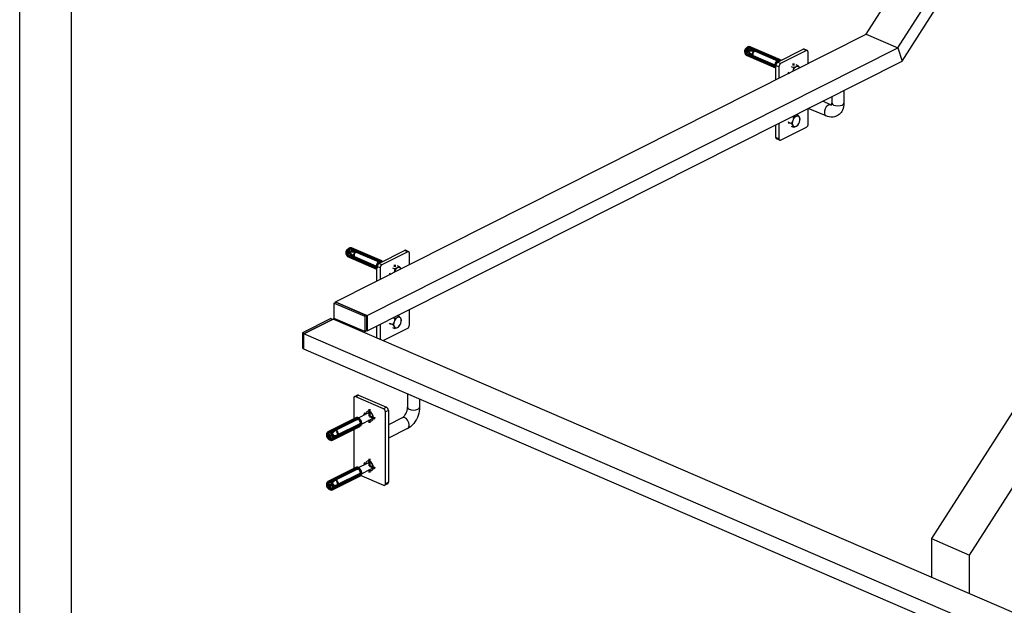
# Model space of a CAD drawing. Header units: millimetres. Extents: x -961 to -664, y 2222 to 2432.
# Tile 4 of 12: x -956 to -918, y 2329 to 2351. Entities that reach past the tile are written whole.
import ezdxf

# ---------------------------------------------------------------- set-up
doc = ezdxf.new("R2010")
doc.units = ezdxf.units.MM
doc.linetypes.add('STRICHPUNKT2', pattern=[18.5, 10, -4, 0.5, -4])
doc.layers.get('0').update_dxf_attribs({"linetype": 'CONTINUOUS'})
doc.layers.add('LE_ALL', color=7, linetype='CONTINUOUS', lineweight=50)
doc.layers.add('LE_RED', color=1, linetype='CONTINUOUS')

# ---------------------------------------------------------------- blocks, each defined once
blk = doc.blocks.new('DINA4Q_00002', base_point=(-670.548, 2424.718))
blk.add_line((-953.548, 2228.718), (-953.548, 2424.718))
blk.add_lwpolyline([(-955.548, 2226.718), (-955.548, 2426.718), (-668.548, 2426.718)])
blk = doc.blocks.new('_ZBL0014_00001')
blk.add_blockref('DINA4Q_00002', (-670.548, 2424.718))
blk = doc.blocks.new('Boom_00043', base_point=(-920.356, 2331.111))
for p, q in [((-883.569, 2388.466), (-920.356, 2331.111)), ((-920.356, 2331.111), (-918.888, 2330.477)), ((-920.356, 2331.111), (-920.356, 2329.621)), ((-918.888, 2328.988), (-918.888, 2330.477))]:
    blk.add_line(p, q)
blk.add_lwpolyline([(-918.888, 2330.477), (-882.101, 2387.833), (-875.432, 2391.194)])
blk = doc.blocks.new('Boom_00042')
blk.add_blockref('Boom_00043', (-920.356, 2331.111))
blk = doc.blocks.new('TR-03_00039')
blk.add_blockref('Boom_00042', (0, 0))
blk = doc.blocks.new('Trap as 00 - 18_00031')
blk.add_blockref('TR-03_00039', (0, 0))
blk = doc.blocks.new('Situatie_00030')
blk.add_blockref('Trap as 00 - 18_00031', (0, 0))
blk = doc.blocks.new('Koker 50x20x2 EN 10219-2_00293', base_point=(-911.357, 2324.682))
for p, q in [((-944.58, 2339.008), (-943.448, 2339.578)), ((-911.357, 2324.682), (-944.58, 2339.008)), ((-944.58, 2338.418), (-944.58, 2339.008)), ((-911.53, 2324.167), (-944.58, 2338.418))]:
    blk.add_line(p, q)
blk.add_lwpolyline([(-911.53, 2324.167), (-911.357, 2324.682), (-910.225, 2325.252), (-943.448, 2339.578)])
blk = doc.blocks.new('Koker 50x20x2 EN 10219-2_00292')
blk.add_blockref('Koker 50x20x2 EN 10219-2_00293', (-911.357, 2324.682))
blk = doc.blocks.new('Plaatwerk D_ 5_00303', base_point=(-941.951, 2335.658))
for p, q in [((-942.511, 2336.643), (-942.624, 2336.586)), ((-942.466, 2336.642), (-942.579, 2336.585)), ((-942.466, 2336.642), (-941.39, 2336.178)), ((-942.653, 2336.528), (-942.653, 2335.678)), ((-941.39, 2336.178), (-941.503, 2336.121)), ((-941.316, 2336.058), (-941.429, 2336.001)), ((-941.316, 2336.058), (-941.316, 2333.286)), ((-942.653, 2335.379), (-942.653, 2333.761)), ((-941.344, 2333.228), (-941.458, 2333.171)), ((-941.316, 2333.286), (-941.429, 2333.229))]:
    blk.add_line(p, q)
for points in [[(-941.503, 2336.121), (-942.579, 2336.585)], [(-941.429, 2333.229), (-941.429, 2336.001)], [(-942.433, 2333.573), (-941.503, 2333.172)]]:
    blk.add_lwpolyline(points)
for centre, major_axis, start_param, end_param in [((-942.466, 2336.554), (0.045, -0.0893), 2.481599, 3.141593), ((-942.579, 2336.497), (0.045, -0.0893), 3.141593, 4.052395), ((-942.579, 2336.497), (0.045, -0.0893), 2.481599, 3.141593), ((-942.041, 2335.837), (0.09, -0.179), 3.141593, 3.982661), ((-942.041, 2335.837), (0.09, -0.179), 0, 3.141593), ((-941.503, 2336.032), (0.045, -0.0893), 0.910802, 2.481599), ((-941.39, 2336.089), (0.045, -0.0893), 0.910802, 2.481599), ((-942.041, 2335.837), (0.09, -0.179), 5.442117, 6.283185), ((-942.041, 2333.92), (0.09, -0.179), 3.141593, 3.982661), ((-942.041, 2333.92), (0.09, -0.179), 0, 3.141593), ((-942.041, 2333.92), (0.09, -0.179), 5.442117, 6.283185), ((-941.503, 2333.26), (0.045, -0.0893), 0, 0.910802), ((-941.39, 2333.318), (0.045, -0.0893), 0, 0.910802), ((-941.503, 2333.26), (0.045, -0.0893), 5.623191, 6.283185)]:
    blk.add_ellipse(centre, major_axis=major_axis, ratio=0.649469, start_param=start_param, end_param=end_param)
blk = doc.blocks.new('_00305', base_point=(-942.201, 2333.989))
at = {"layer": 'LE_ALL', "color": 1, "linetype": 'STRICHPUNKT2'}
for p, q in [((-942.201, 2335.906), (-942.261, 2335.932)), ((-942.041, 2335.837), (-942.041, 2336.102)), ((-942.041, 2335.837), (-941.821, 2335.742)), ((-942.041, 2335.688), (-942.041, 2335.572)), ((-942.201, 2333.989), (-942.261, 2334.015)), ((-942.041, 2333.92), (-942.041, 2334.186)), ((-942.041, 2333.92), (-941.821, 2333.825)), ((-942.041, 2333.771), (-942.041, 2333.655))]:
    blk.add_line(p, q, dxfattribs=at)
blk = doc.blocks.new('_00304')
blk.add_blockref('_00305', (-942.201, 2333.989))
blk = doc.blocks.new('Plaatwerk D_ 5_00302')
for name, p in [('Plaatwerk D_ 5_00303', (-941.951, 2335.658)), ('_00304', (0, 0))]:
    blk.add_blockref(name, p)
blk = doc.blocks.new('Massief ø 14_00307', base_point=(-940.577, 2336.177))
for p, q in [((-940.577, 2336.692), (-940.577, 2336.177)), ((-940.11, 2336.49), (-940.11, 2336.177)), ((-940.788, 2335.771), (-941.316, 2335.505))]:
    blk.add_line(p, q)
for points in [[(-940.11, 2336.177), (-940.114, 2336.101), (-940.124, 2336.022), (-940.141, 2335.946), (-940.165, 2335.865), (-940.197, 2335.785), (-940.235, 2335.707), (-940.245, 2335.69), (-940.29, 2335.618), (-940.34, 2335.552), (-940.393, 2335.493), (-940.41, 2335.475), (-940.467, 2335.426), (-940.524, 2335.385), (-940.578, 2335.355), (-941.316, 2334.983)], [(-940.788, 2335.771), (-940.772, 2335.78), (-940.737, 2335.808), (-940.701, 2335.847), (-940.681, 2335.872), (-940.648, 2335.924), (-940.62, 2335.982), (-940.598, 2336.042), (-940.595, 2336.053), (-940.582, 2336.112), (-940.577, 2336.167), (-940.577, 2336.177)]]:
    blk.add_lwpolyline(points)
for centre, major_axis, ratio, start_param, end_param in [((-940.344, 2336.177), (0.233, 0), 0.466203, 3.141593, 6.283185), ((-940.683, 2335.563), (0.105, -0.208), 0.649469, 6.283185, 9.424778)]:
    blk.add_ellipse(centre, major_axis=major_axis, ratio=ratio, start_param=start_param, end_param=end_param)
blk = doc.blocks.new('Massief ø 14_00306')
blk.add_blockref('Massief ø 14_00307', (-940.577, 2336.177))
blk = doc.blocks.new('Handrailingsteun_00301')
for name in ['Plaatwerk D_ 5_00302', 'Massief ø 14_00306']:
    blk.add_blockref(name, (0, 0))
blk = doc.blocks.new('Plaatwerk D_ 3_00330', base_point=(-944.631, 2339.051))
for p, q in [((-943.471, 2339.567), (-944.557, 2339.019)), ((-943.544, 2339.598), (-943.471, 2339.567)), ((-944.631, 2339.051), (-944.557, 2339.019))]:
    blk.add_line(p, q)
blk.add_lwpolyline([(-943.544, 2339.598), (-944.631, 2339.051), (-944.631, 2338.461), (-944.58, 2338.439)])
blk = doc.blocks.new('Plaatwerk D_ 3_00329')
blk.add_blockref('Plaatwerk D_ 3_00330', (-944.631, 2339.051))
blk = doc.blocks.new('Muurleuning_00289')
for name in ['Plaatwerk D_ 3_00329', 'Koker 50x20x2 EN 10219-2_00292', 'Handrailingsteun_00301']:
    blk.add_blockref(name, (0, 0))
blk = doc.blocks.new('Koker 50x20x2 EN 10219-2_00335', base_point=(-921.489, 2349.531))
for p, q in [((-921.65, 2350.04), (-880.274, 2414.55)), ((-921.489, 2349.531), (-880.113, 2414.041)), ((-922.873, 2350.568), (-921.65, 2350.04)), ((-921.65, 2350.04), (-921.489, 2349.531))]:
    blk.add_line(p, q)
blk.add_lwpolyline([(-922.873, 2350.568), (-881.497, 2415.078), (-880.274, 2414.55)])
blk = doc.blocks.new('Koker 50x20x2 EN 10219-2_00334')
blk.add_blockref('Koker 50x20x2 EN 10219-2_00335', (-921.489, 2349.531))
blk = doc.blocks.new('Koker 50x20x2 EN 10219-2_00360', base_point=(-942.14, 2339.122))
for p, q in [((-942.14, 2339.712), (-921.65, 2350.04)), ((-921.65, 2350.04), (-921.489, 2349.531)), ((-942.14, 2339.122), (-921.489, 2349.531)), ((-943.363, 2340.24), (-942.14, 2339.712))]:
    blk.add_line(p, q)
for points in [[(-943.363, 2340.217), (-943.363, 2340.24), (-922.873, 2350.568), (-921.65, 2350.04)], [(-942.14, 2339.712), (-942.14, 2339.122), (-942.164, 2339.133)]]:
    blk.add_lwpolyline(points)
blk = doc.blocks.new('Koker 50x20x2 EN 10219-2_00359')
blk.add_blockref('Koker 50x20x2 EN 10219-2_00360', (-942.14, 2339.122))
blk = doc.blocks.new('Plaatwerk D_ 3_00362', base_point=(-942.232, 2339.688))
for p, q in [((-943.407, 2340.195), (-943.339, 2340.229)), ((-943.339, 2340.229), (-942.164, 2339.723)), ((-942.232, 2339.688), (-942.164, 2339.723)), ((-942.164, 2339.723), (-942.164, 2339.133))]:
    blk.add_line(p, q)
for points in [[(-943.407, 2340.195), (-942.232, 2339.688), (-942.232, 2339.099), (-942.164, 2339.133)], [(-942.232, 2339.099), (-943.407, 2339.605), (-943.407, 2340.195)]]:
    blk.add_lwpolyline(points)
blk = doc.blocks.new('Plaatwerk D_ 3_00361')
blk.add_blockref('Plaatwerk D_ 3_00362', (-942.232, 2339.688))
blk = doc.blocks.new('Plaatwerk D_ 5_00367', base_point=(-941.634, 2341.55))
for p, q in [((-941.689, 2341.726), (-940.693, 2342.228)), ((-940.571, 2342.175), (-941.567, 2341.673)), ((-940.571, 2342.175), (-940.693, 2342.228)), ((-940.531, 2342.178), (-940.653, 2342.231)), ((-940.503, 2341.681), (-940.503, 2342.121)), ((-941.757, 2341.049), (-941.757, 2341.603)), ((-941.634, 2341.55), (-941.757, 2341.603)), ((-941.567, 2341.673), (-941.689, 2341.726)), ((-941.634, 2341.55), (-941.634, 2341.111)), ((-940.503, 2339.349), (-940.503, 2339.947)), ((-941.757, 2338.849), (-941.757, 2339.315)), ((-941.634, 2339.377), (-941.634, 2338.796)), ((-941.521, 2338.747), (-940.571, 2339.226))]:
    blk.add_line(p, q)
for centre, start_param, end_param in [((-940.693, 2342.139), 3.141593, 3.764179), ((-940.571, 2342.087), 3.141593, 3.764179), ((-940.571, 2342.087), 2.193383, 3.141593), ((-941.689, 2341.637), 3.764179, 5.334976), ((-941.567, 2341.585), 3.764179, 5.334976), ((-940.571, 2339.315), 0.622587, 2.193383)]:
    blk.add_ellipse(centre, major_axis=(-0.0396, -0.0918), ratio=0.600703, start_param=start_param, end_param=end_param)
blk = doc.blocks.new('_00369', base_point=(-941.239, 2339.405))
at = {"layer": 'LE_ALL', "color": 1, "linetype": 'STRICHPUNKT2'}
for p, q in [((-941.069, 2341.6), (-941.069, 2341.673)), ((-941.239, 2341.322), (-941.272, 2341.305)), ((-941.239, 2339.405), (-941.272, 2339.388))]:
    blk.add_line(p, q, dxfattribs=at)
blk = doc.blocks.new('_00368')
blk.add_blockref('_00369', (-941.239, 2339.405))
blk = doc.blocks.new('Plaatwerk D_ 5_00366')
for name, p in [('Plaatwerk D_ 5_00367', (-941.634, 2341.55)), ('_00368', (0, 0))]:
    blk.add_blockref(name, p)
blk = doc.blocks.new('Handrailingsteun_00365')
blk.add_blockref('Plaatwerk D_ 5_00366', (0, 0))
blk = doc.blocks.new('Plaatwerk D_ 5_00372', base_point=(-926.244, 2347.135))
for p, q in [((-926.298, 2349.484), (-925.302, 2349.985)), ((-925.18, 2349.933), (-925.302, 2349.985)), ((-925.14, 2349.936), (-925.263, 2349.989)), ((-925.18, 2349.933), (-926.176, 2349.431)), ((-925.112, 2349.439), (-925.112, 2349.878)), ((-926.366, 2348.807), (-926.366, 2349.361)), ((-926.244, 2349.308), (-926.366, 2349.361)), ((-926.176, 2349.431), (-926.298, 2349.484)), ((-926.244, 2349.308), (-926.244, 2348.869)), ((-925.112, 2347.106), (-925.112, 2347.705)), ((-926.366, 2346.589), (-926.366, 2347.073)), ((-926.244, 2347.135), (-926.244, 2346.536)), ((-926.176, 2346.482), (-925.18, 2346.984)), ((-926.244, 2346.536), (-926.366, 2346.589))]:
    blk.add_line(p, q)
blk.add_lwpolyline([(-926.215, 2346.478), (-926.338, 2346.531)])
for centre, start_param, end_param in [((-925.302, 2349.897), 3.141593, 3.764179), ((-925.18, 2349.844), 3.141593, 3.764179), ((-925.18, 2349.844), 2.193383, 3.141593), ((-926.298, 2349.395), 3.764179, 5.334976), ((-926.176, 2349.342), 3.764179, 5.334976), ((-925.18, 2347.072), 0.622587, 2.193383), ((-926.298, 2346.623), 5.334976, 6.283185), ((-926.176, 2346.57), 5.334976, 6.283185), ((-926.176, 2346.57), 6.283185, 6.905772)]:
    blk.add_ellipse(centre, major_axis=(-0.0396, -0.0918), ratio=0.600703, start_param=start_param, end_param=end_param)
blk = doc.blocks.new('_00374', base_point=(-925.848, 2347.163))
at = {"layer": 'LE_ALL', "color": 1, "linetype": 'STRICHPUNKT2'}
for p, q in [((-925.678, 2349.357), (-925.678, 2349.431)), ((-925.848, 2349.08), (-925.882, 2349.063)), ((-925.848, 2347.163), (-925.882, 2347.146))]:
    blk.add_line(p, q, dxfattribs=at)
blk = doc.blocks.new('_00373')
blk.add_blockref('_00374', (-925.848, 2347.163))
blk = doc.blocks.new('Plaatwerk D_ 5_00371')
for name, p in [('Plaatwerk D_ 5_00372', (-926.244, 2347.135)), ('_00373', (0, 0))]:
    blk.add_blockref(name, p)
blk = doc.blocks.new('Massief ø 14_00376', base_point=(-924.198, 2347.911))
for p, q in [((-924.198, 2348.166), (-924.198, 2347.911)), ((-923.732, 2348.401), (-923.732, 2347.911)), ((-924.24, 2347.841), (-924.564, 2347.981))]:
    blk.add_line(p, q)
for points in [[(-923.732, 2347.911), (-923.735, 2347.839), (-923.745, 2347.77), (-923.762, 2347.706), (-923.764, 2347.699), (-923.788, 2347.64), (-923.817, 2347.586), (-923.842, 2347.55), (-923.879, 2347.505), (-923.921, 2347.467), (-923.953, 2347.443), (-924.001, 2347.415), (-924.052, 2347.393), (-924.09, 2347.381), (-924.145, 2347.37), (-924.202, 2347.366), (-924.244, 2347.367), (-924.303, 2347.375), (-924.362, 2347.39), (-924.424, 2347.413), (-925.108, 2347.707)], [(-924.24, 2347.841), (-924.216, 2347.834), (-924.213, 2347.833)], [(-924.216, 2347.828), (-924.214, 2347.832), (-924.208, 2347.844), (-924.203, 2347.86), (-924.198, 2347.901), (-924.198, 2347.911)]]:
    blk.add_lwpolyline(points)
for centre, major_axis, ratio in [((-924.332, 2347.627), (-0.092, -0.214), 0.600703), ((-923.965, 2347.911), (0.233, 0), 0.466203)]:
    blk.add_ellipse(centre, major_axis=major_axis, ratio=ratio, start_param=3.141593, end_param=6.283185)
blk = doc.blocks.new('Massief ø 14_00375')
blk.add_blockref('Massief ø 14_00376', (-924.198, 2347.911))
blk = doc.blocks.new('Handrailingsteun_00370')
for name in ['Plaatwerk D_ 5_00371', 'Massief ø 14_00375']:
    blk.add_blockref(name, (0, 0))
blk = doc.blocks.new('Muurleuning_00333')
for name in ['Koker 50x20x2 EN 10219-2_00334', 'Koker 50x20x2 EN 10219-2_00359', 'Handrailingsteun_00370', 'Handrailingsteun_00365', 'Plaatwerk D_ 3_00361']:
    blk.add_blockref(name, (0, 0))
blk = doc.blocks.new('00 begane grond_00050')
for name in ['Muurleuning_00333', 'Muurleuning_00289']:
    blk.add_blockref(name, (0, 0))
blk = doc.blocks.new('Duplex_00049')
blk.add_blockref('00 begane grond_00050', (0, 0))
blk = doc.blocks.new('Sluitring (DIN 125)-M8_00470', base_point=(-942.077, 2335.976))
for centre, start_param, end_param in [((-942.014, 2335.851), 3.141593, 3.451437), ((-942.014, 2335.851), 6.283185, 9.424778), ((-941.978, 2335.869), 3.36649, 3.451437), ((-942.014, 2335.851), 5.973341, 6.283185), ((-941.978, 2335.869), 5.973341, 6.058288)]:
    blk.add_ellipse(centre, major_axis=(0.063, -0.125), ratio=0.649469, start_param=start_param, end_param=end_param)
blk = doc.blocks.new('Sluitring (DIN 125)-M8_00469')
blk.add_blockref('Sluitring (DIN 125)-M8_00470', (-942.077, 2335.976))
blk = doc.blocks.new('Houtdraadbout (DIN 571)-8x70_00472', base_point=(-942.547, 2335.731))
for p, q in [((-942.547, 2335.731), (-942.049, 2335.982)), ((-942.427, 2335.493), (-941.929, 2335.744))]:
    blk.add_line(p, q)
blk.add_ellipse((-942.487, 2335.612), major_axis=(0.06, -0.119), ratio=0.649469, start_param=6.283185, end_param=9.424778)
blk = doc.blocks.new('GEWINDE_00474', base_point=(-942.529, 2335.696))
for p, q in [((-942.547, 2335.731), (-943.403, 2335.3)), ((-943.427, 2335.278), (-943.562, 2335.07)), ((-942.427, 2335.493), (-943.283, 2335.061)), ((-943.315, 2335.055), (-943.562, 2335.07))]:
    blk.add_line(p, q)
for centre, start_param, end_param in [((-942.487, 2335.612), 6.283185, 9.424778), ((-943.343, 2335.181), 3.141593, 3.503215), ((-943.343, 2335.181), 0, 3.141593), ((-943.343, 2335.181), 5.921563, 6.283185)]:
    blk.add_ellipse(centre, major_axis=(0.06, -0.119), ratio=0.649469, start_param=start_param, end_param=end_param)
at = {"layer": 'LE_RED'}
for p, q in [((-942.529, 2335.696), (-943.385, 2335.264)), ((-942.445, 2335.529), (-943.301, 2335.097)), ((-943.398, 2335.255), (-943.562, 2335.07)), ((-943.316, 2335.093), (-943.562, 2335.07))]:
    blk.add_line(p, q, dxfattribs=at)
for centre, start_param, end_param in [((-942.487, 2335.612), 2.218577, 3.141593), ((-942.487, 2335.612), 0, 0.64778), ((-943.343, 2335.181), 3.141593, 3.391984), ((-943.343, 2335.181), 2.218577, 3.141593), ((-943.343, 2335.181), 0.64778, 2.218577), ((-943.343, 2335.181), 6.283185, 6.930966), ((-943.343, 2335.181), 6.032794, 6.283185)]:
    blk.add_ellipse(centre, major_axis=(0.042, -0.0833), ratio=0.649469, start_param=start_param, end_param=end_param, dxfattribs=at)
blk = doc.blocks.new('GEWINDE_00473')
blk.add_blockref('GEWINDE_00474', (-942.529, 2335.696))
blk = doc.blocks.new('Houtdraadbout (DIN 571)-8x70_00471')
for name, p in [('Houtdraadbout (DIN 571)-8x70_00472', (-942.547, 2335.731)), ('GEWINDE_00473', (0, 0))]:
    blk.add_blockref(name, p)
blk = doc.blocks.new('Fischer plug Sx10_00476', base_point=(-943.637, 2335.219))
at = {"layer": 'LE_ALL'}
for p, q in [((-942.562, 2335.761), (-943.637, 2335.219)), ((-943.622, 2335.204), (-942.553, 2335.742)), ((-943.491, 2334.943), (-942.421, 2335.482)), ((-942.412, 2335.463), (-943.487, 2334.922)), ((-943.663, 2335.105), (-943.659, 2335.065)), ((-943.606, 2334.951), (-943.64, 2334.982)), ((-943.637, 2335.12), (-943.621, 2335.119)), ((-943.594, 2334.969), (-943.624, 2334.996))]:
    blk.add_line(p, q, dxfattribs=at)
for points in [[(-943.684, 2335.106), (-943.679, 2335.06)], [(-943.566, 2334.981), (-943.558, 2334.994)]]:
    blk.add_lwpolyline(points, dxfattribs=at)
for centre, major_axis, start_param, end_param in [((-942.487, 2335.612), (0.075, -0.149), 3.141593, 3.785094), ((-942.487, 2335.612), (0.066, -0.13), 3.141593, 3.558648), ((-942.487, 2335.612), (0.075, -0.149), 0, 3.141593), ((-942.487, 2335.612), (0.066, -0.13), 6.283185, 9.424778), ((-943.562, 2335.07), (0.075, -0.149), 3.141593, 4.165467), ((-943.619, 2335.042), (0.0375, -0.0744), 2.779971, 4.165467), ((-943.556, 2335.073), (0.066, -0.13), 3.141593, 4.165467), ((-943.562, 2335.07), (0.075, -0.149), 6.283185, 9.424778), ((-943.556, 2335.073), (0.066, -0.13), 0, 3.141593), ((-942.487, 2335.612), (0.075, -0.149), 5.639684, 6.283185), ((-942.487, 2335.612), (0.066, -0.13), 5.86613, 6.283185), ((-943.562, 2335.07), (0.075, -0.149), 4.165467, 5.259311), ((-943.619, 2335.042), (0.0375, -0.0744), 4.165467, 5.259311), ((-943.556, 2335.073), (0.066, -0.13), 4.165467, 5.259311), ((-943.604, 2335.049), (0.0336, -0.0667), 2.779971, 4.165467), ((-943.604, 2335.049), (0.0336, -0.0667), 4.165467, 5.259311), ((-943.619, 2335.042), (0.0375, -0.0744), 5.259311, 6.644807), ((-943.619, 2335.042), (0.0375, -0.0744), 0.361622, 2.779971), ((-943.604, 2335.049), (0.0336, -0.0667), 5.259311, 6.644807), ((-943.604, 2335.049), (0.0336, -0.0667), 0.361622, 2.779971), ((-943.562, 2335.07), (0.075, -0.149), 5.259311, 6.283185), ((-943.556, 2335.073), (0.066, -0.13), 5.259311, 6.283185)]:
    blk.add_ellipse(centre, major_axis=major_axis, ratio=0.649469, start_param=start_param, end_param=end_param, dxfattribs=at)
blk = doc.blocks.new('Fischer plug Sx10_00475')
blk.add_blockref('Fischer plug Sx10_00476', (-943.637, 2335.219))
blk = doc.blocks.new('Houtdraadboutset M8_00467')
for name in ['Houtdraadbout (DIN 571)-8x70_00471', 'Sluitring (DIN 125)-M8_00469', 'Fischer plug Sx10_00475']:
    blk.add_blockref(name, (0, 0))
blk = doc.blocks.new('Sluitring (DIN 125)-M8_00480', base_point=(-942.077, 2334.059))
for centre, start_param, end_param in [((-942.014, 2333.934), 3.141593, 3.451437), ((-942.014, 2333.934), 0, 3.141593), ((-941.978, 2333.952), 3.36649, 3.451437), ((-942.014, 2333.934), 5.973341, 6.283185), ((-941.978, 2333.952), 5.973341, 6.058288)]:
    blk.add_ellipse(centre, major_axis=(0.063, -0.125), ratio=0.649469, start_param=start_param, end_param=end_param)
blk = doc.blocks.new('Sluitring (DIN 125)-M8_00479')
blk.add_blockref('Sluitring (DIN 125)-M8_00480', (-942.077, 2334.059))
blk = doc.blocks.new('Houtdraadbout (DIN 571)-8x70_00482', base_point=(-942.547, 2333.815))
for p, q in [((-942.547, 2333.815), (-942.049, 2334.065)), ((-942.427, 2333.576), (-941.929, 2333.827))]:
    blk.add_line(p, q)
blk.add_ellipse((-942.487, 2333.695), major_axis=(0.06, -0.119), ratio=0.649469, start_param=6.283185, end_param=9.424778)
blk = doc.blocks.new('GEWINDE_00484', base_point=(-942.529, 2333.779))
for p, q in [((-942.547, 2333.815), (-943.403, 2333.383)), ((-943.427, 2333.361), (-943.562, 2333.154)), ((-942.427, 2333.576), (-943.283, 2333.145)), ((-943.315, 2333.139), (-943.562, 2333.154))]:
    blk.add_line(p, q)
for centre, start_param, end_param in [((-942.487, 2333.695), 6.283185, 9.424778), ((-943.343, 2333.264), 3.141593, 3.503215), ((-943.343, 2333.264), 0, 3.141593), ((-943.343, 2333.264), 5.921563, 6.283185)]:
    blk.add_ellipse(centre, major_axis=(0.06, -0.119), ratio=0.649469, start_param=start_param, end_param=end_param)
at = {"layer": 'LE_RED'}
for p, q in [((-942.529, 2333.779), (-943.385, 2333.347)), ((-942.445, 2333.612), (-943.301, 2333.18)), ((-943.398, 2333.338), (-943.562, 2333.154)), ((-943.316, 2333.176), (-943.562, 2333.154))]:
    blk.add_line(p, q, dxfattribs=at)
for centre, start_param, end_param in [((-942.487, 2333.695), 2.218577, 3.141593), ((-942.487, 2333.695), 0, 0.64778), ((-943.343, 2333.264), 3.141593, 3.391984), ((-943.343, 2333.264), 2.218577, 3.141593), ((-943.343, 2333.264), 0.64778, 2.218577), ((-943.343, 2333.264), 6.032794, 6.283185), ((-943.343, 2333.264), 0, 0.64778)]:
    blk.add_ellipse(centre, major_axis=(0.042, -0.0833), ratio=0.649469, start_param=start_param, end_param=end_param, dxfattribs=at)
blk = doc.blocks.new('GEWINDE_00483')
blk.add_blockref('GEWINDE_00484', (-942.529, 2333.779))
blk = doc.blocks.new('Houtdraadbout (DIN 571)-8x70_00481')
for name, p in [('Houtdraadbout (DIN 571)-8x70_00482', (-942.547, 2333.815)), ('GEWINDE_00483', (0, 0))]:
    blk.add_blockref(name, p)
blk = doc.blocks.new('Fischer plug Sx10_00486', base_point=(-943.637, 2333.302))
at = {"layer": 'LE_ALL'}
for p, q in [((-942.562, 2333.844), (-943.637, 2333.302)), ((-943.622, 2333.287), (-942.553, 2333.826)), ((-943.491, 2333.026), (-942.421, 2333.565)), ((-942.412, 2333.547), (-943.487, 2333.005)), ((-943.663, 2333.188), (-943.659, 2333.148)), ((-943.606, 2333.035), (-943.64, 2333.066)), ((-943.637, 2333.203), (-943.621, 2333.202)), ((-943.594, 2333.052), (-943.624, 2333.079))]:
    blk.add_line(p, q, dxfattribs=at)
for points in [[(-943.684, 2333.189), (-943.679, 2333.143)], [(-943.566, 2333.064), (-943.558, 2333.077)]]:
    blk.add_lwpolyline(points, dxfattribs=at)
for centre, major_axis, start_param, end_param in [((-942.487, 2333.695), (0.075, -0.149), 3.141593, 3.785094), ((-942.487, 2333.695), (0.066, -0.13), 3.141593, 3.558648), ((-942.487, 2333.695), (0.075, -0.149), 6.283185, 9.424778), ((-942.487, 2333.695), (0.066, -0.13), 6.283185, 9.424778), ((-943.562, 2333.154), (0.075, -0.149), 3.141593, 4.165467), ((-943.556, 2333.157), (0.066, -0.13), 3.141593, 4.165467), ((-943.562, 2333.154), (0.075, -0.149), 6.283185, 9.424778), ((-943.556, 2333.157), (0.066, -0.13), 0, 3.141593), ((-942.487, 2333.695), (0.075, -0.149), 5.639684, 6.283185), ((-942.487, 2333.695), (0.066, -0.13), 5.86613, 6.283185), ((-943.562, 2333.154), (0.075, -0.149), 4.165467, 5.259311), ((-943.619, 2333.125), (0.0375, -0.0744), 2.779971, 4.165467), ((-943.619, 2333.125), (0.0375, -0.0744), 4.165467, 5.259311), ((-943.556, 2333.157), (0.066, -0.13), 4.165467, 5.259311), ((-943.604, 2333.132), (0.0336, -0.0667), 2.779971, 4.165467), ((-943.604, 2333.132), (0.0336, -0.0667), 4.165467, 5.259311), ((-943.619, 2333.125), (0.0375, -0.0744), 5.259311, 6.644807), ((-943.619, 2333.125), (0.0375, -0.0744), 0.361622, 2.779971), ((-943.604, 2333.132), (0.0336, -0.0667), 5.259311, 6.644807), ((-943.604, 2333.132), (0.0336, -0.0667), 0.361622, 2.779971), ((-943.562, 2333.154), (0.075, -0.149), 5.259311, 6.283185), ((-943.556, 2333.157), (0.066, -0.13), 5.259311, 6.283185)]:
    blk.add_ellipse(centre, major_axis=major_axis, ratio=0.649469, start_param=start_param, end_param=end_param, dxfattribs=at)
blk = doc.blocks.new('Fischer plug Sx10_00485')
blk.add_blockref('Fischer plug Sx10_00486', (-943.637, 2333.302))
blk = doc.blocks.new('Houtdraadboutset M8_00477')
for name in ['Houtdraadbout (DIN 571)-8x70_00481', 'Sluitring (DIN 125)-M8_00479', 'Fischer plug Sx10_00485']:
    blk.add_blockref(name, (0, 0))
blk = doc.blocks.new('Montageset_00466')
for name in ['Houtdraadboutset M8_00467', 'Houtdraadboutset M8_00477']:
    blk.add_blockref(name, (0, 0))
blk = doc.blocks.new('Houtdraadbout (DIN 571)-8x70_00581', base_point=(-941.239, 2341.322))
for p, q in [((-941.601, 2341.783), (-941.588, 2341.777)), ((-940.984, 2341.642), (-940.898, 2341.605)), ((-941.239, 2341.322), (-941.226, 2341.317)), ((-941.154, 2341.557), (-941.067, 2341.52)), ((-941.096, 2341.396), (-941.102, 2341.379)), ((-940.835, 2341.514), (-940.841, 2341.525))]:
    blk.add_line(p, q)
for points in [[(-940.898, 2341.605), (-940.931, 2341.578), (-940.968, 2341.556)], [(-940.841, 2341.525), (-940.865, 2341.562), (-940.898, 2341.605)], [(-941.067, 2341.52), (-941.079, 2341.454), (-941.086, 2341.425), (-941.096, 2341.396)], [(-940.968, 2341.556), (-941.013, 2341.537), (-941.067, 2341.52)]]:
    blk.add_lwpolyline(points)
for centre, major_axis, start_param, end_param in [((-941.654, 2341.66), (-0.053, -0.122), 3.141593, 4.723055), ((-940.968, 2341.365), (-0.086, -0.199), 2.716982, 3.764179), ((-940.968, 2341.365), (-0.086, -0.199), 4.811377, 4.892169), ((-940.968, 2341.365), (-0.086, -0.199), 3.764179, 4.811377), ((-940.968, 2341.365), (-0.086, -0.199), 2.63619, 2.716982)]:
    blk.add_ellipse(centre, major_axis=major_axis, ratio=0.600703, start_param=start_param, end_param=end_param)
blk = doc.blocks.new('GEWINDE_00583', base_point=(-941.757, 2341.603))
for p, q in [((-942.552, 2342.186), (-942.816, 2342.161)), ((-942.653, 2341.953), (-942.816, 2342.161)), ((-941.757, 2341.559), (-942.632, 2341.937))]:
    blk.add_line(p, q)
blk.add_lwpolyline([(-941.601, 2341.783), (-942.527, 2342.182)])
for centre, start_param, end_param in [((-942.58, 2342.059), 3.458079, 5.966699), ((-942.58, 2342.059), 3.141593, 3.458079), ((-942.58, 2342.059), 5.966699, 6.283185), ((-941.654, 2341.66), 3.141593, 4.723055)]:
    blk.add_ellipse(centre, major_axis=(-0.053, -0.122), ratio=0.600703, start_param=start_param, end_param=end_param)
at = {"layer": 'LE_RED'}
for p, q in [((-942.555, 2342.148), (-942.816, 2342.161)), ((-942.627, 2341.981), (-942.816, 2342.161)), ((-941.757, 2341.603), (-942.617, 2341.974))]:
    blk.add_line(p, q, dxfattribs=at)
blk.add_lwpolyline([(-941.669, 2341.768), (-942.543, 2342.145)], dxfattribs=at)
for start_param, end_param in [(4.027201, 5.597998), (5.597998, 6.063448), (6.063448, 6.283185), (3.36133, 4.027201), (3.141593, 3.36133)]:
    blk.add_ellipse((-942.58, 2342.059), major_axis=(-0.037, -0.0857), ratio=0.600703, start_param=start_param, end_param=end_param, dxfattribs=at)
blk = doc.blocks.new('GEWINDE_00582')
blk.add_blockref('GEWINDE_00583', (-941.757, 2341.603))
blk = doc.blocks.new('Houtdraadbout (DIN 571)-8x70_00580')
for name, p in [('GEWINDE_00582', (0, 0)), ('Houtdraadbout (DIN 571)-8x70_00581', (-941.239, 2341.322))]:
    blk.add_blockref(name, p)
blk = doc.blocks.new('Fischer plug Sx10_00585', base_point=(-941.596, 2341.794))
at = {"layer": 'LE_ALL'}
for p, q in [((-942.929, 2342.09), (-942.933, 2342.152)), ((-942.894, 2342.109), (-942.877, 2342.11)), ((-942.841, 2342.292), (-942.89, 2342.253)), ((-941.757, 2341.523), (-942.882, 2342.008)), ((-942.832, 2342.273), (-942.873, 2342.24)), ((-942.867, 2342.025), (-941.757, 2341.546)), ((-942.831, 2342.254), (-942.821, 2342.241)), ((-942.752, 2342.293), (-941.596, 2341.794)), ((-941.588, 2341.813), (-942.75, 2342.314))]:
    blk.add_line(p, q, dxfattribs=at)
blk.add_lwpolyline([(-942.908, 2342.096), (-942.912, 2342.149)], dxfattribs=at)
for centre, major_axis, start_param, end_param in [((-942.877, 2342.188), (-0.033, -0.0765), 3.991736, 5.433042), ((-942.816, 2342.161), (-0.066, -0.153), 3.991736, 5.433042), ((-942.877, 2342.188), (-0.033, -0.0765), 5.433042, 6.599672), ((-942.816, 2342.161), (-0.066, -0.153), 5.433042, 6.283185), ((-942.862, 2342.181), (-0.0296, -0.0686), 3.991736, 5.433042), ((-942.81, 2342.159), (-0.058, -0.134), 3.991736, 5.433042), ((-942.862, 2342.181), (-0.0296, -0.0686), 5.433042, 6.599672), ((-942.81, 2342.159), (-0.058, -0.134), 5.433042, 6.283185), ((-942.877, 2342.188), (-0.033, -0.0765), 0.316487, 2.825106), ((-942.877, 2342.188), (-0.033, -0.0765), 2.825106, 3.991736), ((-942.816, 2342.161), (-0.066, -0.153), 0, 1.25431), ((-942.862, 2342.181), (-0.0296, -0.0686), 0.316487, 2.825106), ((-942.862, 2342.181), (-0.0296, -0.0686), 2.825106, 3.991736), ((-942.81, 2342.159), (-0.058, -0.134), 0, 1.229797), ((-942.816, 2342.161), (-0.066, -0.153), 3.141593, 3.991736), ((-942.81, 2342.159), (-0.058, -0.134), 3.141593, 3.991736), ((-942.81, 2342.159), (-0.058, -0.134), 1.911796, 3.141593), ((-942.816, 2342.161), (-0.066, -0.153), 1.887283, 3.141593), ((-941.654, 2341.66), (-0.066, -0.153), 3.141593, 5.754868), ((-941.654, 2341.66), (-0.058, -0.134), 3.141593, 5.02905), ((-941.654, 2341.66), (-0.058, -0.134), 2.897379, 3.141593), ((-941.654, 2341.66), (-0.066, -0.153), 2.795466, 3.141593)]:
    blk.add_ellipse(centre, major_axis=major_axis, ratio=0.600703, start_param=start_param, end_param=end_param, dxfattribs=at)
blk = doc.blocks.new('Fischer plug Sx10_00584')
blk.add_blockref('Fischer plug Sx10_00585', (-941.596, 2341.794))
blk = doc.blocks.new('Houtdraadboutset M8_00578')
for name in ['Fischer plug Sx10_00584', 'Houtdraadbout (DIN 571)-8x70_00580']:
    blk.add_blockref(name, (0, 0))
blk = doc.blocks.new('Houtdraadbout (DIN 571)-8x70_00589', base_point=(-941.096, 2339.288))
for p, q in [((-940.962, 2339.716), (-940.898, 2339.688)), ((-941.131, 2339.63), (-941.067, 2339.603)), ((-941.154, 2339.257), (-941.067, 2339.219))]:
    blk.add_line(p, q)
for points in [[(-940.898, 2339.688), (-940.931, 2339.662), (-940.968, 2339.64)], [(-940.841, 2339.608), (-940.865, 2339.645), (-940.898, 2339.688)], [(-941.239, 2339.405), (-941.152, 2339.368), (-941.12, 2339.325), (-941.096, 2339.288)], [(-941.096, 2339.479), (-941.107, 2339.452), (-941.12, 2339.425), (-941.152, 2339.368)], [(-941.067, 2339.603), (-941.079, 2339.537), (-941.086, 2339.508), (-941.096, 2339.479)], [(-940.968, 2339.64), (-941.013, 2339.62), (-941.067, 2339.603)], [(-940.968, 2339.256), (-940.931, 2339.278), (-940.898, 2339.305)], [(-940.898, 2339.305), (-940.865, 2339.361), (-940.852, 2339.389), (-940.841, 2339.416)], [(-940.813, 2339.54), (-940.824, 2339.574), (-940.841, 2339.608)], [(-940.841, 2339.416), (-940.832, 2339.445), (-940.824, 2339.474), (-940.813, 2339.54)], [(-941.096, 2339.288), (-941.079, 2339.253), (-941.067, 2339.219)], [(-941.067, 2339.219), (-941.013, 2339.237), (-940.968, 2339.256)]]:
    blk.add_lwpolyline(points)
for start_param, end_param in [(4.811377, 5.858574), (3.764179, 4.811377), (2.716982, 3.764179), (0.622587, 1.669784), (1.669784, 2.716982), (5.858574, 6.905772)]:
    blk.add_ellipse((-940.968, 2339.448), major_axis=(-0.086, -0.199), ratio=0.600703, start_param=start_param, end_param=end_param)
blk = doc.blocks.new('Houtdraadbout (DIN 571)-8x70_00588')
blk.add_blockref('Houtdraadbout (DIN 571)-8x70_00589', (-941.096, 2339.288))
blk = doc.blocks.new('Houtdraadboutset M8_00586')
blk.add_blockref('Houtdraadbout (DIN 571)-8x70_00588', (0, 0))
blk = doc.blocks.new('Montageset_00577')
for name in ['Houtdraadboutset M8_00578', 'Houtdraadboutset M8_00586']:
    blk.add_blockref(name, (0, 0))
blk = doc.blocks.new('Houtdraadbout (DIN 571)-8x70_00594', base_point=(-925.848, 2349.08))
for p, q in [((-926.21, 2349.54), (-926.197, 2349.535)), ((-925.763, 2349.315), (-925.677, 2349.277)), ((-925.593, 2349.4), (-925.507, 2349.363)), ((-925.444, 2349.272), (-925.45, 2349.282)), ((-925.848, 2349.08), (-925.835, 2349.075)), ((-925.705, 2349.154), (-925.711, 2349.137))]:
    blk.add_line(p, q)
for points in [[(-925.677, 2349.277), (-925.688, 2349.212), (-925.696, 2349.182), (-925.705, 2349.154)], [(-925.577, 2349.314), (-925.622, 2349.295), (-925.677, 2349.277)], [(-925.507, 2349.363), (-925.54, 2349.336), (-925.577, 2349.314)], [(-925.45, 2349.282), (-925.474, 2349.32), (-925.507, 2349.363)]]:
    blk.add_lwpolyline(points)
for centre, major_axis, start_param, end_param in [((-926.263, 2349.418), (-0.053, -0.122), 3.141593, 4.723055), ((-925.577, 2349.122), (-0.086, -0.199), 3.764179, 4.811377), ((-925.577, 2349.122), (-0.086, -0.199), 2.716982, 3.764179), ((-925.577, 2349.122), (-0.086, -0.199), 2.63619, 2.716982), ((-925.577, 2349.122), (-0.086, -0.199), 4.811377, 4.892169)]:
    blk.add_ellipse(centre, major_axis=major_axis, ratio=0.600703, start_param=start_param, end_param=end_param)
blk = doc.blocks.new('GEWINDE_00596', base_point=(-926.366, 2349.361))
for p, q in [((-927.161, 2349.943), (-927.425, 2349.919)), ((-927.262, 2349.711), (-927.425, 2349.919)), ((-926.366, 2349.317), (-927.242, 2349.695))]:
    blk.add_line(p, q)
blk.add_lwpolyline([(-926.21, 2349.54), (-927.136, 2349.94)])
for centre, start_param, end_param in [((-927.189, 2349.817), 3.141593, 3.458079), ((-927.189, 2349.817), 3.458079, 5.966699), ((-927.189, 2349.817), 5.966699, 6.283185), ((-926.263, 2349.418), 3.141593, 4.723055)]:
    blk.add_ellipse(centre, major_axis=(-0.053, -0.122), ratio=0.600703, start_param=start_param, end_param=end_param)
at = {"layer": 'LE_RED'}
for p, q in [((-927.164, 2349.906), (-927.425, 2349.919)), ((-927.236, 2349.738), (-927.425, 2349.919)), ((-926.366, 2349.361), (-927.226, 2349.731))]:
    blk.add_line(p, q, dxfattribs=at)
blk.add_lwpolyline([(-926.278, 2349.526), (-927.152, 2349.903)], dxfattribs=at)
for start_param, end_param in [(4.027201, 5.597998), (5.597998, 6.063448), (6.063448, 6.283185), (3.36133, 4.027201), (3.141593, 3.36133)]:
    blk.add_ellipse((-927.189, 2349.817), major_axis=(-0.037, -0.0857), ratio=0.600703, start_param=start_param, end_param=end_param, dxfattribs=at)
blk = doc.blocks.new('GEWINDE_00595')
blk.add_blockref('GEWINDE_00596', (-926.366, 2349.361))
blk = doc.blocks.new('Houtdraadbout (DIN 571)-8x70_00593')
for name, p in [('GEWINDE_00595', (0, 0)), ('Houtdraadbout (DIN 571)-8x70_00594', (-925.848, 2349.08))]:
    blk.add_blockref(name, p)
blk = doc.blocks.new('Fischer plug Sx10_00598', base_point=(-926.205, 2349.552))
at = {"layer": 'LE_ALL'}
for p, q in [((-927.451, 2350.05), (-927.499, 2350.011)), ((-927.441, 2350.031), (-927.482, 2349.997)), ((-927.441, 2350.012), (-927.43, 2349.999)), ((-927.361, 2350.05), (-926.205, 2349.552)), ((-926.197, 2349.571), (-927.359, 2350.072)), ((-927.538, 2349.848), (-927.543, 2349.91)), ((-927.503, 2349.867), (-927.486, 2349.868)), ((-926.366, 2349.281), (-927.491, 2349.766)), ((-927.476, 2349.782), (-926.366, 2349.304))]:
    blk.add_line(p, q, dxfattribs=at)
blk.add_lwpolyline([(-927.517, 2349.854), (-927.521, 2349.907)], dxfattribs=at)
for centre, major_axis, start_param, end_param in [((-927.486, 2349.945), (-0.033, -0.0765), 3.991736, 5.433042), ((-927.425, 2349.919), (-0.066, -0.153), 3.991736, 5.433042), ((-927.471, 2349.939), (-0.0296, -0.0686), 3.991736, 5.433042), ((-927.419, 2349.916), (-0.058, -0.134), 3.991736, 5.433042), ((-927.486, 2349.945), (-0.033, -0.0765), 0.316487, 2.825106), ((-927.486, 2349.945), (-0.033, -0.0765), 2.825106, 3.991736), ((-927.471, 2349.939), (-0.0296, -0.0686), 0.316487, 2.825106), ((-927.471, 2349.939), (-0.0296, -0.0686), 2.825106, 3.991736), ((-927.425, 2349.919), (-0.066, -0.153), 3.141593, 3.991736), ((-927.419, 2349.916), (-0.058, -0.134), 3.141593, 3.991736), ((-927.419, 2349.916), (-0.058, -0.134), 1.911796, 3.141593), ((-927.425, 2349.919), (-0.066, -0.153), 1.887283, 3.141593), ((-927.486, 2349.945), (-0.033, -0.0765), 5.433042, 6.599672), ((-927.425, 2349.919), (-0.066, -0.153), 5.433042, 6.283185), ((-927.471, 2349.939), (-0.0296, -0.0686), 5.433042, 6.599672), ((-927.419, 2349.916), (-0.058, -0.134), 5.433042, 6.283185), ((-927.425, 2349.919), (-0.066, -0.153), 0, 1.25431), ((-927.419, 2349.916), (-0.058, -0.134), 0, 1.229797), ((-926.263, 2349.418), (-0.066, -0.153), 3.141593, 5.754868), ((-926.263, 2349.418), (-0.066, -0.153), 2.795466, 3.141593), ((-926.263, 2349.418), (-0.058, -0.134), 3.141593, 5.02905), ((-926.263, 2349.418), (-0.058, -0.134), 2.897379, 3.141593)]:
    blk.add_ellipse(centre, major_axis=major_axis, ratio=0.600703, start_param=start_param, end_param=end_param, dxfattribs=at)
blk = doc.blocks.new('Fischer plug Sx10_00597')
blk.add_blockref('Fischer plug Sx10_00598', (-926.205, 2349.552))
blk = doc.blocks.new('Houtdraadboutset M8_00591')
for name in ['Fischer plug Sx10_00597', 'Houtdraadbout (DIN 571)-8x70_00593']:
    blk.add_blockref(name, (0, 0))
blk = doc.blocks.new('Houtdraadbout (DIN 571)-8x70_00602', base_point=(-925.705, 2347.046))
for p, q in [((-925.741, 2347.388), (-925.677, 2347.361)), ((-925.571, 2347.474), (-925.507, 2347.446)), ((-925.763, 2347.014), (-925.677, 2346.977))]:
    blk.add_line(p, q)
for points in [[(-925.677, 2347.361), (-925.688, 2347.295), (-925.696, 2347.266), (-925.705, 2347.237)], [(-925.577, 2347.397), (-925.622, 2347.378), (-925.677, 2347.361)], [(-925.507, 2347.446), (-925.54, 2347.419), (-925.577, 2347.397)], [(-925.45, 2347.366), (-925.474, 2347.403), (-925.507, 2347.446)], [(-925.422, 2347.297), (-925.433, 2347.331), (-925.45, 2347.366)], [(-925.45, 2347.174), (-925.441, 2347.202), (-925.433, 2347.232), (-925.422, 2347.297)], [(-925.848, 2347.163), (-925.762, 2347.126), (-925.729, 2347.083), (-925.705, 2347.046)], [(-925.705, 2347.237), (-925.716, 2347.21), (-925.729, 2347.182), (-925.762, 2347.126)], [(-925.705, 2347.046), (-925.688, 2347.011), (-925.677, 2346.977)], [(-925.677, 2346.977), (-925.622, 2346.995), (-925.577, 2347.014)], [(-925.577, 2347.014), (-925.54, 2347.036), (-925.507, 2347.063)], [(-925.507, 2347.063), (-925.474, 2347.119), (-925.461, 2347.146), (-925.45, 2347.174)]]:
    blk.add_lwpolyline(points)
for start_param, end_param in [(3.764179, 4.811377), (2.716982, 3.764179), (1.669784, 2.716982), (4.811377, 5.858574), (5.858574, 6.905772), (0.622587, 1.669784)]:
    blk.add_ellipse((-925.577, 2347.206), major_axis=(-0.086, -0.199), ratio=0.600703, start_param=start_param, end_param=end_param)
blk = doc.blocks.new('Houtdraadbout (DIN 571)-8x70_00601')
blk.add_blockref('Houtdraadbout (DIN 571)-8x70_00602', (-925.705, 2347.046))
blk = doc.blocks.new('Houtdraadboutset M8_00599')
blk.add_blockref('Houtdraadbout (DIN 571)-8x70_00601', (0, 0))
blk = doc.blocks.new('Montageset_00590')
for name in ['Houtdraadboutset M8_00591', 'Houtdraadboutset M8_00599']:
    blk.add_blockref(name, (0, 0))
blk = doc.blocks.new('MONTAGE-TOTAAL_00377')
for name in ['Montageset_00590', 'Montageset_00577', 'Montageset_00466']:
    blk.add_blockref(name, (0, 0))
blk = doc.blocks.new('Assen_00048')
for name in ['Duplex_00049', 'MONTAGE-TOTAAL_00377']:
    blk.add_blockref(name, (0, 0))
blk = doc.blocks.new('_A3D0034_00029')
for name in ['Assen_00048', 'Situatie_00030']:
    blk.add_blockref(name, (0, 0))
blk = doc.blocks.new('_ANS0034_00028')
blk.add_blockref('_A3D0034_00029', (0, 0))

msp = doc.modelspace()

# ---------------------------------------------------------------- block references
for name in ['_ZBL0014_00001', '_ANS0034_00028']:
    msp.add_blockref(name, (0, 0))

doc.saveas('drawing.dxf')
